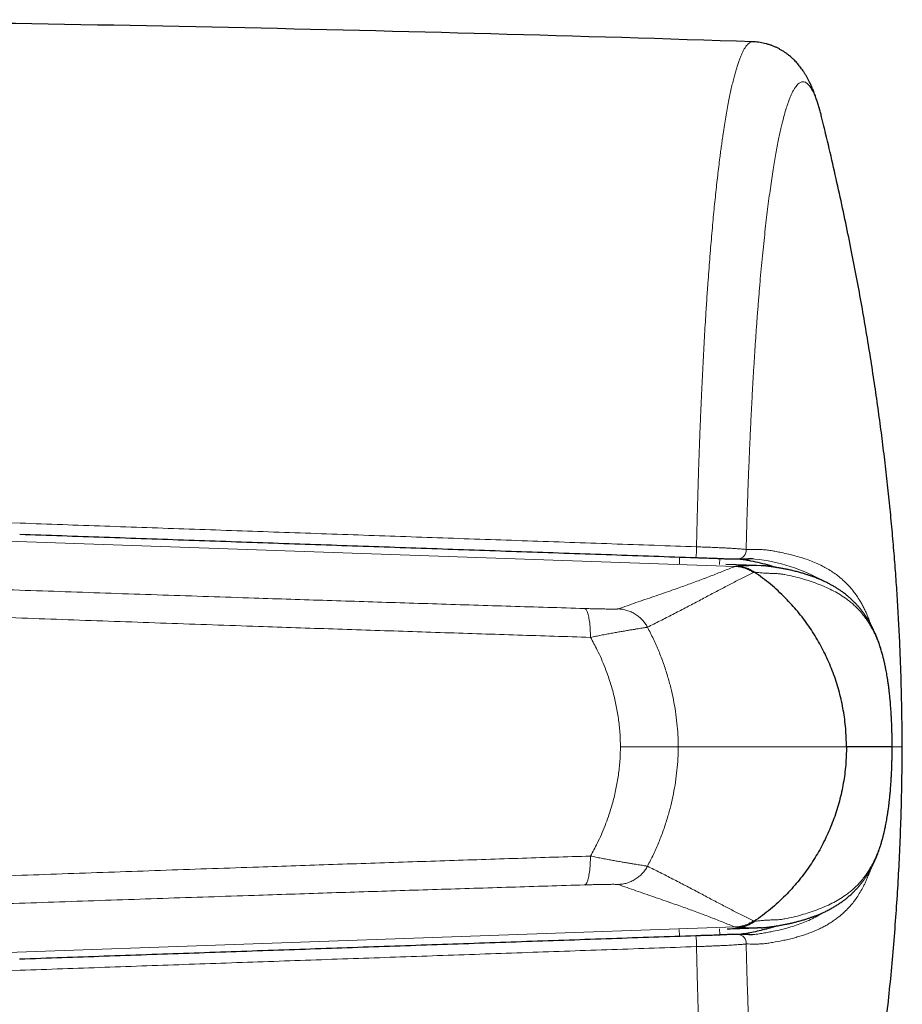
# Model space of a CAD drawing. Header units: millimetres. Extents: x 8 to 882, y 12 to 770.
# Tile 50 of 61: x 498 to 518, y 579 to 602. Entities that reach past the tile are written whole.
import ezdxf

# ---------------------------------------------------------------- set-up
doc = ezdxf.new("R2010")
doc.units = ezdxf.units.MM

msp = doc.modelspace()

# ---------------------------------------------------------------- linework, layer by layer
at = {"color": 7, "linetype": 'Continuous', "lineweight": 30}
for p, q in [((516.18, 599.171), (516.15, 599.293)), ((514.644, 588.989), (513.938, 589.013)), ((514.756, 588.987), (514.644, 588.989)), ((517.767, 584.818), (516.723, 584.818)), ((517.767, 584.818), (517.766, 584.818)), ((514.756, 580.648), (514.664, 580.647))]:
    msp.add_line(p, q, dxfattribs=at)
at = {"color": 252, "linetype": 'Continuous', "lineweight": 0}
for p, q in [((514.148, 588.97), (490.418, 589.799)), ((512.866, 589.032), (512.869, 589.183)), ((513.797, 589.151), (513.794, 589.012)), ((511.508, 584.818), (512.839, 584.818)), ((516.715, 584.818), (512.839, 584.818)), ((516.723, 584.818), (516.715, 584.818)), ((514.148, 580.665), (490.418, 579.837)), ((512.868, 580.453), (512.865, 580.604)), ((513.793, 580.624), (513.797, 580.485))]:
    msp.add_line(p, q, dxfattribs=at)
at = {"color": 252, "linetype": 'Continuous', "lineweight": 0, "flags": 128}
msp.add_lwpolyline([(514.549, 580.491), (514.554, 580.491), (514.604, 580.495), (514.604, 580.495), (514.604, 580.495)], dxfattribs=at)
at = {"color": 7, "linetype": 'Continuous', "lineweight": 30}
msp.add_arc((481.366, -399.27), 1000.876, 88.099513, 89.482671, dxfattribs=at)
at = {"color": 252, "linetype": 'Continuous', "lineweight": 0}
for centre, radius, start, end in [((510.463, 589.44), 2.798, 354.3889, 359.6482), ((514.21, 589.341), 0.195, 272.2068, 6.1588), ((514.204, 585.169), 3.992, 60.2522, 84.2515), ((510.463, 580.195), 2.798, 0.3518, 5.6111), ((514.21, 580.295), 0.195, 353.8414, 87.7852)]:
    msp.add_arc(centre, radius, start, end, dxfattribs=at)
for points, knots in [([(513.261, 589.423), (513.264, 589.543), (513.269, 589.784), (513.278, 590.141), (513.288, 590.496), (513.298, 590.848), (513.309, 591.195), (513.321, 591.538), (513.333, 591.878), (513.346, 592.215), (513.36, 592.548), (513.374, 592.872), (513.388, 593.187), (513.403, 593.493), (513.419, 593.796), (513.435, 594.094), (513.452, 594.388), (513.468, 594.651), (513.482, 594.885), (513.496, 595.09), (513.509, 595.292), (513.525, 595.52), (513.544, 595.772), (513.565, 596.045), (513.586, 596.313), (513.609, 596.575), (513.631, 596.832), (513.654, 597.078), (513.677, 597.314), (513.701, 597.54), (513.725, 597.76), (513.749, 597.975), (513.774, 598.183), (513.797, 598.366), (513.817, 598.526), (513.836, 598.665), (513.855, 598.801), (513.878, 598.958), (513.905, 599.134), (513.937, 599.325), (513.968, 599.507), (514, 599.676), (514.031, 599.833), (514.062, 599.978), (514.094, 600.115), (514.125, 600.24), (514.156, 600.355), (514.186, 600.46), (514.217, 600.556), (514.248, 600.644), (514.279, 600.723), (514.311, 600.796), (514.345, 600.863), (514.38, 600.922), (514.415, 600.97), (514.449, 601.007), (514.483, 601.034), (514.516, 601.05), (514.541, 601.056), (514.555, 601.055), (514.559, 601.054)], [0, 0, 0, 0, 0.018007, 0.036023, 0.054069, 0.072125, 0.090046, 0.10797, 0.125891, 0.143899, 0.16191, 0.179918, 0.197115, 0.214314, 0.231511, 0.248785, 0.266061, 0.283334, 0.29592, 0.308505, 0.321104, 0.333702, 0.35162, 0.369539, 0.387456, 0.40546, 0.423466, 0.44147, 0.458662, 0.475855, 0.493047, 0.510315, 0.527585, 0.544852, 0.557433, 0.570013, 0.582607, 0.595201, 0.615071, 0.634942, 0.654865, 0.674788, 0.693598, 0.712408, 0.731262, 0.750116, 0.76805, 0.785984, 0.803956, 0.821928, 0.839681, 0.857443, 0.877398, 0.897353, 0.917361, 0.937368, 0.956259, 0.97515, 0.994086, 1, 1, 1, 1]), ([(516.15, 599.293), (516.15, 599.294), (516.14, 599.336), (516.12, 599.411), (516.09, 599.518), (516.059, 599.618), (516.027, 599.712), (515.994, 599.799), (515.961, 599.875), (515.928, 599.94), (515.897, 599.995), (515.866, 600.039), (515.835, 600.076), (515.802, 600.104), (515.769, 600.124), (515.736, 600.135), (515.703, 600.136), (515.671, 600.129), (515.638, 600.113), (515.605, 600.087), (515.571, 600.052), (515.535, 600.006), (515.5, 599.95), (515.467, 599.886), (515.434, 599.816), (515.403, 599.74), (515.368, 599.645), (515.328, 599.526), (515.285, 599.38), (515.247, 599.233), (515.212, 599.09), (515.182, 598.956), (515.151, 598.81), (515.12, 598.652), (515.089, 598.482), (515.058, 598.303), (515.026, 598.11), (514.994, 597.903), (514.962, 597.68), (514.93, 597.446), (514.899, 597.201), (514.868, 596.946), (514.838, 596.681), (514.809, 596.408), (514.78, 596.122), (514.751, 595.825), (514.724, 595.517), (514.697, 595.199), (514.671, 594.878), (514.647, 594.553), (514.624, 594.226), (514.601, 593.889), (514.58, 593.545), (514.559, 593.191), (514.539, 592.831), (514.52, 592.465), (514.502, 592.089), (514.484, 591.704), (514.468, 591.31), (514.452, 590.91), (514.438, 590.516), (514.425, 590.128), (514.414, 589.747), (514.407, 589.49), (514.403, 589.362)], [0, 0, 0, 0, 0.000358, 0.015092, 0.029829, 0.044563, 0.060429, 0.0763, 0.092171, 0.108036, 0.122489, 0.136945, 0.151398, 0.166628, 0.181864, 0.197099, 0.212329, 0.227065, 0.241803, 0.25654, 0.272418, 0.288301, 0.304185, 0.320063, 0.334436, 0.348811, 0.363185, 0.383378, 0.403576, 0.423769, 0.438412, 0.453057, 0.4677, 0.483463, 0.49923, 0.514997, 0.530759, 0.54789, 0.565024, 0.582154, 0.599535, 0.616926, 0.63432, 0.651711, 0.669091, 0.686959, 0.704833, 0.722708, 0.740575, 0.757713, 0.774853, 0.791991, 0.809381, 0.826781, 0.844185, 0.861585, 0.878975, 0.896858, 0.914747, 0.932637, 0.95052, 0.967012, 0.983508, 1, 1, 1, 1]), ([(490.403, 590.224), (491.616, 590.182), (494.044, 590.096), (497.121, 589.988), (499.632, 589.899), (501.579, 589.831), (503.526, 589.763), (505.473, 589.695), (507.42, 589.627), (509.367, 589.559), (511.314, 589.491), (512.612, 589.446), (513.261, 589.423)], [0, 0, 0, 0, 0.159284, 0.318569, 0.403744, 0.488919, 0.574095, 0.659272, 0.744453, 0.829634, 0.914817, 1, 1, 1, 1]), ([(513.261, 589.423), (513.306, 589.421), (513.396, 589.418), (513.53, 589.413), (513.659, 589.408), (513.783, 589.402), (513.899, 589.397), (514.009, 589.391), (514.109, 589.385), (514.2, 589.379), (514.271, 589.374), (514.326, 589.37), (514.369, 589.366), (514.392, 589.363), (514.403, 589.362)], [0, 0, 0, 0, 0.089288, 0.178859, 0.268151, 0.357131, 0.446385, 0.535376, 0.625645, 0.716184, 0.806468, 0.870947, 0.935518, 1, 1, 1, 1]), ([(514.403, 589.362), (514.461, 589.362), (514.576, 589.364), (514.729, 589.363), (514.864, 589.352), (514.981, 589.335), (515.097, 589.313), (515.232, 589.286), (515.385, 589.254), (515.553, 589.211), (515.714, 589.162), (515.869, 589.109), (516.017, 589.049), (516.154, 588.984), (516.28, 588.915), (516.397, 588.843), (516.509, 588.763), (516.616, 588.675), (516.705, 588.591), (516.786, 588.506), (516.857, 588.422), (516.933, 588.322), (516.998, 588.224), (517.054, 588.13), (517.102, 588.043), (517.145, 587.957), (517.183, 587.871), (517.22, 587.783), (517.251, 587.703), (517.27, 587.649), (517.275, 587.632)], [0, 0, 0, 0, 0.046073, 0.092145, 0.125224, 0.158307, 0.191395, 0.22448, 0.275813, 0.327148, 0.378481, 0.427902, 0.477326, 0.526746, 0.569623, 0.612502, 0.655377, 0.696871, 0.738365, 0.763577, 0.797569, 0.830808, 0.864046, 0.88694, 0.909835, 0.932726, 0.950855, 0.968983, 0.990429, 1, 1, 1, 1]), ([(514.604, 589.141), (514.604, 589.141), (514.587, 589.143), (514.568, 589.144), (514.55, 589.145), (514.548, 589.145)], [0, 0, 0, 0, 0.000346, 0.886381, 1, 1, 1, 1]), ([(514.148, 588.97), (514.056, 588.934), (513.874, 588.862), (513.595, 588.751), (513.306, 588.641), (513.006, 588.532), (512.664, 588.411), (512.281, 588.279), (511.867, 588.136), (511.593, 588.04), (511.456, 587.992)], [0, 0, 0, 0, 0.112003, 0.224002, 0.335997, 0.447993, 0.559991, 0.706659, 0.853329, 1, 1, 1, 1]), ([(512.132, 587.571), (512.229, 587.619), (512.425, 587.717), (512.715, 587.865), (513.003, 588.014), (513.286, 588.164), (513.559, 588.309), (513.822, 588.448), (514.077, 588.58), (514.325, 588.708), (514.49, 588.789), (514.573, 588.829)], [0, 0, 0, 0, 0.111991, 0.223983, 0.335977, 0.447978, 0.559986, 0.669996, 0.780004, 0.890006, 1, 1, 1, 1]), ([(514.186, 588.98), (514.178, 588.978), (514.163, 588.975), (514.153, 588.972), (514.148, 588.97)], [0, 0, 0, 0, 0.500128, 1, 1, 1, 1]), ([(514.148, 588.97), (514.173, 588.969), (514.223, 588.966), (514.298, 588.952), (514.371, 588.931), (514.442, 588.904), (514.51, 588.87), (514.552, 588.843), (514.573, 588.829)], [0, 0, 0, 0, 0.165418, 0.33233, 0.5, 0.66767, 0.834582, 1, 1, 1, 1]), ([(514.644, 588.989), (514.633, 588.989), (514.572, 588.99), (514.462, 588.988), (514.317, 588.984), (514.23, 588.981), (514.186, 588.98)], [0, 0, 0, 0, 0.070474, 0.379944, 0.68963, 1, 1, 1, 1]), ([(514.573, 588.829), (514.576, 588.831), (514.582, 588.836), (514.584, 588.843), (514.585, 588.846)], [0, 0, 0, 0, 0.499889, 1, 1, 1, 1]), ([(514.592, 588.841), (514.628, 588.836), (514.699, 588.827), (514.802, 588.818), (514.902, 588.813), (515, 588.809), (515.097, 588.805), (515.192, 588.801), (515.329, 588.776), (515.489, 588.745), (515.678, 588.692), (515.862, 588.637), (516.041, 588.574), (516.216, 588.504), (516.382, 588.426), (516.541, 588.339), (516.674, 588.252), (516.784, 588.17), (516.873, 588.095), (516.96, 588.013), (517.043, 587.923), (517.117, 587.832), (517.183, 587.74), (517.242, 587.65), (517.299, 587.551), (517.354, 587.445), (517.403, 587.336), (517.447, 587.226), (517.486, 587.116), (517.523, 586.997), (517.557, 586.878), (517.586, 586.759), (517.612, 586.644), (517.636, 586.52), (517.658, 586.392), (517.678, 586.261), (517.696, 586.127), (517.712, 585.985), (517.726, 585.836), (517.737, 585.688), (517.747, 585.545), (517.754, 585.407), (517.759, 585.266), (517.764, 585.121), (517.767, 584.971), (517.767, 584.87), (517.767, 584.818)], [0, 0, 0, 0, 0.022757, 0.04546, 0.068235, 0.091048, 0.113876, 0.136524, 0.158901, 0.200908, 0.242892, 0.284853, 0.329778, 0.374676, 0.419558, 0.464404, 0.509167, 0.537611, 0.566042, 0.594435, 0.62276, 0.650996, 0.673109, 0.695155, 0.717129, 0.73903, 0.760865, 0.778206, 0.795541, 0.81285, 0.830066, 0.84349, 0.856803, 0.870053, 0.883233, 0.89508, 0.906737, 0.91835, 0.929995, 0.941562, 0.951121, 0.960656, 0.970252, 0.97999, 0.989782, 1, 1, 1, 1]), ([(510.683, 588.001), (510.4, 588.01), (509.835, 588.027), (508.986, 588.053), (508.136, 588.08), (507.286, 588.106), (506.44, 588.133), (505.597, 588.16), (504.757, 588.187), (503.917, 588.214), (503.005, 588.244), (502.022, 588.277), (500.969, 588.312), (499.914, 588.347), (498.857, 588.383), (497.8, 588.42), (496.741, 588.456), (496.034, 588.481), (495.68, 588.493)], [0, 0, 0, 0, 0.057372, 0.114598, 0.17171, 0.22874, 0.285725, 0.34169, 0.397668, 0.453667, 0.509694, 0.579598, 0.649549, 0.71954, 0.789565, 0.859628, 0.929752, 1, 1, 1, 1]), ([(510.683, 588.001), (510.689, 588), (510.701, 587.996), (510.718, 587.979), (510.735, 587.951), (510.751, 587.913), (510.766, 587.865), (510.779, 587.807), (510.791, 587.74), (510.801, 587.667), (510.809, 587.588), (510.814, 587.505), (510.818, 587.421), (510.819, 587.364), (510.819, 587.336)], [0, 0, 0, 0, 0.078347, 0.159284, 0.242418, 0.327281, 0.413336, 0.5, 0.586664, 0.672719, 0.757582, 0.840716, 0.921653, 1, 1, 1, 1]), ([(511.456, 587.992), (511.453, 587.991), (511.447, 587.99), (511.423, 587.989), (511.388, 587.988), (511.342, 587.988), (511.286, 587.988), (511.221, 587.989), (511.147, 587.99), (511.065, 587.991), (510.977, 587.993), (510.883, 587.996), (510.785, 587.998), (510.717, 588), (510.683, 588.001)], [0, 0, 0, 0, 0.080836, 0.161276, 0.242242, 0.323763, 0.405514, 0.487771, 0.570788, 0.654788, 0.739816, 0.825801, 0.912595, 1, 1, 1, 1]), ([(511.456, 587.992), (511.49, 587.99), (511.558, 587.985), (511.659, 587.961), (511.757, 587.924), (511.851, 587.874), (511.938, 587.811), (512.014, 587.739), (512.08, 587.659), (512.115, 587.6), (512.132, 587.571)], [0, 0, 0, 0, 0.121274, 0.245686, 0.372283, 0.5, 0.627717, 0.754314, 0.878726, 1, 1, 1, 1]), ([(495.719, 587.854), (496.075, 587.841), (496.788, 587.815), (497.856, 587.776), (498.922, 587.738), (499.987, 587.7), (501.051, 587.662), (502.113, 587.625), (503.107, 587.591), (504.034, 587.559), (504.894, 587.53), (505.753, 587.501), (506.611, 587.473), (507.462, 587.444), (508.307, 587.417), (509.146, 587.39), (509.983, 587.363), (510.54, 587.345), (510.819, 587.336)], [0, 0, 0, 0, 0.070365, 0.140644, 0.210842, 0.280975, 0.351057, 0.421106, 0.491138, 0.548032, 0.604933, 0.661847, 0.718786, 0.775759, 0.831757, 0.887797, 0.943879, 1, 1, 1, 1]), ([(510.819, 587.336), (510.861, 587.345), (510.945, 587.362), (511.069, 587.386), (511.19, 587.409), (511.307, 587.431), (511.419, 587.451), (511.526, 587.47), (511.626, 587.487), (511.72, 587.503), (511.805, 587.517), (511.883, 587.53), (511.951, 587.541), (512.009, 587.55), (512.057, 587.558), (512.094, 587.564), (512.12, 587.568), (512.128, 587.57), (512.132, 587.571)], [0, 0, 0, 0, 0.061346, 0.123048, 0.185018, 0.247171, 0.309432, 0.371749, 0.434095, 0.496481, 0.558973, 0.621628, 0.684494, 0.747643, 0.810751, 0.873635, 0.93661, 1, 1, 1, 1]), ([(512.839, 584.818), (512.839, 584.818), (512.839, 584.909), (512.834, 585.09), (512.813, 585.362), (512.779, 585.634), (512.731, 585.906), (512.67, 586.177), (512.594, 586.454), (512.503, 586.736), (512.393, 587.02), (512.271, 587.3), (512.178, 587.48), (512.132, 587.571)], [0, 0, 0, 0, 0.000021, 0.094813, 0.189669, 0.284469, 0.381352, 0.478292, 0.575181, 0.681319, 0.787591, 0.893862, 1, 1, 1, 1]), ([(510.819, 587.336), (510.846, 587.288), (510.901, 587.192), (510.985, 587.027), (511.071, 586.842), (511.157, 586.636), (511.227, 586.443), (511.285, 586.265), (511.331, 586.105), (511.372, 585.946), (511.407, 585.789), (511.437, 585.63), (511.462, 585.47), (511.483, 585.309), (511.497, 585.146), (511.507, 584.982), (511.508, 584.873), (511.508, 584.818)], [0, 0, 0, 0, 0.062795, 0.1255905, 0.210213, 0.2948764, 0.3795021, 0.4436534, 0.5078046, 0.5686475, 0.6296374, 0.690627, 0.7521329, 0.8136383, 0.8756941, 0.9377491, 1, 1, 1, 1]), ([(510.819, 582.299), (510.846, 582.347), (510.901, 582.444), (510.985, 582.608), (511.071, 582.793), (511.157, 583), (511.227, 583.193), (511.285, 583.371), (511.331, 583.531), (511.372, 583.689), (511.407, 583.846), (511.437, 584.005), (511.462, 584.165), (511.483, 584.327), (511.497, 584.49), (511.507, 584.653), (511.508, 584.763), (511.508, 584.818)], [0, 0, 0, 0, 0.062795, 0.12559, 0.210213, 0.294876, 0.379502, 0.443653, 0.507805, 0.568648, 0.629637, 0.690627, 0.752133, 0.813638, 0.875694, 0.937749, 1, 1, 1, 1]), ([(512.839, 584.818), (512.839, 584.818), (512.839, 584.727), (512.834, 584.545), (512.813, 584.274), (512.779, 584.002), (512.731, 583.73), (512.67, 583.458), (512.594, 583.181), (512.503, 582.9), (512.393, 582.615), (512.271, 582.336), (512.178, 582.155), (512.132, 582.065)], [0, 0, 0, 0, 0.000021, 0.094813, 0.189669, 0.284469, 0.381352, 0.478292, 0.575181, 0.681319, 0.787591, 0.893862, 1, 1, 1, 1]), ([(514.592, 580.795), (514.628, 580.799), (514.699, 580.808), (514.802, 580.817), (514.902, 580.823), (515, 580.827), (515.097, 580.83), (515.192, 580.834), (515.329, 580.86), (515.489, 580.891), (515.678, 580.943), (515.862, 580.999), (516.041, 581.061), (516.216, 581.132), (516.382, 581.209), (516.541, 581.297), (516.674, 581.383), (516.784, 581.466), (516.873, 581.541), (516.96, 581.622), (517.043, 581.712), (517.117, 581.803), (517.183, 581.895), (517.242, 581.986), (517.299, 582.084), (517.354, 582.191), (517.403, 582.3), (517.447, 582.41), (517.486, 582.519), (517.523, 582.638), (517.557, 582.758), (517.586, 582.876), (517.612, 582.992), (517.636, 583.116), (517.658, 583.244), (517.678, 583.375), (517.696, 583.509), (517.712, 583.651), (517.726, 583.8), (517.737, 583.947), (517.747, 584.09), (517.754, 584.228), (517.759, 584.37), (517.764, 584.515), (517.767, 584.665), (517.767, 584.766), (517.767, 584.818)], [0, 0, 0, 0, 0.022757, 0.04546, 0.068235, 0.091048, 0.113876, 0.136524, 0.158901, 0.200908, 0.242892, 0.284853, 0.329778, 0.374676, 0.419558, 0.464404, 0.509167, 0.537611, 0.566042, 0.594435, 0.62276, 0.650996, 0.673109, 0.695155, 0.717129, 0.73903, 0.760865, 0.778206, 0.795541, 0.81285, 0.830066, 0.84349, 0.856803, 0.870053, 0.883233, 0.89508, 0.906737, 0.91835, 0.929995, 0.941562, 0.951121, 0.960656, 0.970252, 0.97999, 0.989782, 1, 1, 1, 1]), ([(517.768, 584.818), (517.785, 584.818), (517.872, 584.818), (517.949, 584.818), (518.005, 584.818), (517.993, 584.818), (517.992, 584.818)], [0, 0, 0, 0, 0.10395, 0.516121, 0.928965, 1, 1, 1, 1]), ([(495.719, 581.782), (496.075, 581.795), (496.788, 581.821), (497.856, 581.86), (498.922, 581.898), (499.987, 581.936), (501.051, 581.973), (502.113, 582.01), (503.107, 582.044), (504.034, 582.076), (504.894, 582.105), (505.753, 582.134), (506.611, 582.163), (507.462, 582.191), (508.307, 582.219), (509.146, 582.246), (509.983, 582.273), (510.54, 582.29), (510.819, 582.299)], [0, 0, 0, 0, 0.0703648, 0.1406441, 0.2108425, 0.2809749, 0.3510573, 0.4211062, 0.4911379, 0.5480325, 0.6049329, 0.6618475, 0.7187859, 0.7757594, 0.831757, 0.8877973, 0.9438794, 1, 1, 1, 1]), ([(510.683, 581.634), (510.689, 581.636), (510.701, 581.639), (510.718, 581.657), (510.735, 581.684), (510.751, 581.722), (510.766, 581.771), (510.779, 581.829), (510.791, 581.895), (510.801, 581.969), (510.809, 582.048), (510.814, 582.13), (510.818, 582.214), (510.819, 582.271), (510.819, 582.299)], [0, 0, 0, 0, 0.078347, 0.159284, 0.242418, 0.327281, 0.413336, 0.5, 0.586664, 0.672719, 0.757582, 0.840716, 0.921653, 1, 1, 1, 1]), ([(510.819, 582.299), (510.861, 582.291), (510.945, 582.273), (511.069, 582.249), (511.19, 582.226), (511.307, 582.205), (511.419, 582.184), (511.526, 582.165), (511.626, 582.148), (511.72, 582.132), (511.805, 582.118), (511.883, 582.105), (511.951, 582.094), (512.009, 582.085), (512.057, 582.077), (512.094, 582.071), (512.12, 582.067), (512.128, 582.066), (512.132, 582.065)], [0, 0, 0, 0, 0.061346, 0.123048, 0.185018, 0.247171, 0.309432, 0.371749, 0.434095, 0.496481, 0.558973, 0.621628, 0.684494, 0.747643, 0.810751, 0.873635, 0.93661, 1, 1, 1, 1]), ([(511.456, 581.643), (511.49, 581.646), (511.558, 581.651), (511.659, 581.675), (511.757, 581.712), (511.851, 581.762), (511.938, 581.824), (512.014, 581.897), (512.08, 581.977), (512.115, 582.036), (512.132, 582.065)], [0, 0, 0, 0, 0.121274, 0.245686, 0.372283, 0.5, 0.627717, 0.754314, 0.878726, 1, 1, 1, 1]), ([(512.132, 582.065), (512.229, 582.016), (512.425, 581.918), (512.715, 581.77), (513.003, 581.621), (513.286, 581.472), (513.559, 581.326), (513.822, 581.188), (514.077, 581.056), (514.325, 580.927), (514.49, 580.847), (514.573, 580.806)], [0, 0, 0, 0, 0.1119912, 0.2239828, 0.3359774, 0.4479783, 0.5599865, 0.6699961, 0.7800044, 0.8900056, 1, 1, 1, 1]), ([(517.275, 582.004), (517.27, 581.987), (517.251, 581.932), (517.221, 581.855), (517.186, 581.77), (517.152, 581.695), (517.118, 581.625), (517.071, 581.535), (517.011, 581.431), (516.936, 581.318), (516.859, 581.215), (516.786, 581.13), (516.707, 581.046), (516.62, 580.964), (516.524, 580.885), (516.433, 580.819), (516.348, 580.762), (516.261, 580.71), (516.167, 580.659), (516.066, 580.61), (515.957, 580.562), (515.846, 580.519), (515.731, 580.479), (515.613, 580.443), (515.492, 580.409), (515.368, 580.378), (515.211, 580.344), (515.055, 580.316), (514.902, 580.291), (514.793, 580.276), (514.691, 580.272), (514.565, 580.272), (514.468, 580.273), (514.403, 580.274)], [0, 0, 0, 0, 0.009432, 0.03103, 0.047996, 0.06497, 0.082084, 0.099198, 0.133471, 0.167826, 0.202207, 0.236433, 0.260989, 0.301539, 0.342108, 0.373763, 0.405418, 0.437094, 0.468771, 0.505641, 0.54251, 0.579399, 0.616288, 0.653886, 0.691485, 0.729096, 0.766707, 0.831632, 0.864104, 0.896573, 0.922425, 0.948279, 1, 1, 1, 1]), ([(510.683, 581.634), (510.4, 581.626), (509.835, 581.608), (508.986, 581.582), (508.136, 581.556), (507.286, 581.529), (506.44, 581.503), (505.597, 581.476), (504.757, 581.449), (503.917, 581.421), (503.005, 581.391), (502.022, 581.359), (500.969, 581.324), (499.914, 581.288), (498.857, 581.252), (497.8, 581.216), (496.741, 581.179), (496.034, 581.155), (495.68, 581.142)], [0, 0, 0, 0, 0.057372, 0.114598, 0.17171, 0.22874, 0.285725, 0.34169, 0.397668, 0.453667, 0.509694, 0.579598, 0.649549, 0.71954, 0.789565, 0.859628, 0.929752, 1, 1, 1, 1]), ([(511.456, 581.643), (511.453, 581.644), (511.447, 581.645), (511.423, 581.646), (511.388, 581.647), (511.342, 581.648), (511.286, 581.647), (511.221, 581.647), (511.147, 581.646), (511.065, 581.644), (510.977, 581.642), (510.883, 581.64), (510.785, 581.637), (510.717, 581.635), (510.683, 581.634)], [0, 0, 0, 0, 0.080836, 0.161276, 0.242242, 0.323763, 0.405514, 0.487771, 0.570788, 0.654788, 0.739816, 0.825801, 0.912595, 1, 1, 1, 1]), ([(514.148, 580.665), (514.056, 580.701), (513.874, 580.773), (513.595, 580.885), (513.306, 580.994), (513.006, 581.104), (512.664, 581.224), (512.281, 581.356), (511.867, 581.5), (511.593, 581.595), (511.456, 581.643)], [0, 0, 0, 0, 0.112003, 0.224002, 0.335997, 0.447993, 0.559991, 0.706659, 0.853329, 1, 1, 1, 1]), ([(514.604, 580.495), (514.604, 580.495), (514.649, 580.5), (514.736, 580.512), (514.861, 580.532), (515.005, 580.559), (515.168, 580.594), (515.346, 580.639), (515.518, 580.69), (515.685, 580.748), (515.846, 580.815), (516.002, 580.892), (516.113, 580.952), (516.17, 580.992), (516.179, 580.998)], [0, 0, 0, 0, 0.0000105, 0.0724946, 0.1449873, 0.2174804, 0.3263103, 0.4351398, 0.5441424, 0.6531669, 0.7616604, 0.8701862, 0.9807892, 1, 1, 1, 1]), ([(514.148, 580.665), (514.173, 580.667), (514.223, 580.67), (514.298, 580.684), (514.371, 580.704), (514.442, 580.732), (514.51, 580.765), (514.552, 580.793), (514.573, 580.806)], [0, 0, 0, 0, 0.165418, 0.33233, 0.5, 0.66767, 0.834582, 1, 1, 1, 1]), ([(514.186, 580.656), (514.178, 580.657), (514.163, 580.66), (514.153, 580.664), (514.148, 580.665)], [0, 0, 0, 0, 0.500128, 1, 1, 1, 1]), ([(514.664, 580.647), (514.646, 580.647), (514.579, 580.646), (514.462, 580.648), (514.317, 580.651), (514.23, 580.654), (514.186, 580.656)], [0, 0, 0, 0, 0.108584, 0.405366, 0.702355, 1, 1, 1, 1]), ([(514.573, 580.806), (514.576, 580.804), (514.582, 580.8), (514.584, 580.793), (514.585, 580.789)], [0, 0, 0, 0, 0.499889, 1, 1, 1, 1]), ([(513.261, 580.213), (512.612, 580.19), (511.315, 580.145), (509.368, 580.077), (507.421, 580.009), (505.474, 579.941), (503.527, 579.873), (501.58, 579.805), (499.632, 579.736), (497.121, 579.648), (494.044, 579.54), (491.616, 579.454), (490.403, 579.411)], [0, 0, 0, 0, 0.085176, 0.170351, 0.255528, 0.340706, 0.425884, 0.511066, 0.596248, 0.681431, 0.840714, 1, 1, 1, 1]), ([(514.403, 580.274), (514.395, 580.273), (514.378, 580.271), (514.348, 580.268), (514.315, 580.265), (514.273, 580.261), (514.221, 580.258), (514.157, 580.253), (514.085, 580.249), (514.009, 580.244), (513.928, 580.24), (513.843, 580.236), (513.753, 580.232), (513.66, 580.228), (513.563, 580.224), (513.465, 580.22), (513.364, 580.216), (513.296, 580.214), (513.261, 580.213)], [0, 0, 0, 0, 0.048115, 0.096414, 0.144865, 0.193508, 0.260194, 0.327294, 0.395717, 0.464604, 0.530522, 0.59687, 0.66389, 0.731836, 0.797703, 0.864496, 0.931762, 1, 1, 1, 1]), ([(513.261, 580.213), (513.264, 580.092), (513.269, 579.852), (513.278, 579.494), (513.288, 579.139), (513.298, 578.789), (513.309, 578.445), (513.321, 578.106), (513.333, 577.77), (513.345, 577.437), (513.359, 577.108), (513.373, 576.786), (513.387, 576.471), (513.402, 576.163), (513.418, 575.859), (513.434, 575.559), (513.451, 575.263), (513.467, 574.998), (513.482, 574.761), (513.495, 574.552), (513.509, 574.347), (513.525, 574.118), (513.543, 573.867), (513.564, 573.597), (513.585, 573.332), (513.607, 573.073), (513.63, 572.819), (513.653, 572.575), (513.676, 572.338), (513.699, 572.111), (513.723, 571.889), (513.747, 571.673), (513.772, 571.464), (513.795, 571.279), (513.817, 571.116), (513.836, 570.975), (513.855, 570.837), (513.878, 570.679), (513.905, 570.505), (513.936, 570.316), (513.967, 570.136), (513.998, 569.968), (514.029, 569.811), (514.06, 569.665), (514.092, 569.528), (514.123, 569.401), (514.154, 569.285), (514.185, 569.179), (514.216, 569.082), (514.248, 568.993), (514.279, 568.913), (514.311, 568.84), (514.344, 568.773), (514.379, 568.715), (514.413, 568.667), (514.447, 568.63), (514.481, 568.603), (514.514, 568.586), (514.54, 568.579), (514.555, 568.581), (514.559, 568.581)], [0, 0, 0, 0, 0.018007, 0.036023, 0.054069, 0.072125, 0.089824, 0.107526, 0.125226, 0.143009, 0.160795, 0.178578, 0.195858, 0.21314, 0.23042, 0.247778, 0.265138, 0.282495, 0.29529, 0.308085, 0.320894, 0.333702, 0.351398, 0.369096, 0.386791, 0.40457, 0.422351, 0.44013, 0.457404, 0.474681, 0.491956, 0.509308, 0.526662, 0.544014, 0.556803, 0.569593, 0.582397, 0.595201, 0.614783, 0.634364, 0.653996, 0.673627, 0.692487, 0.711347, 0.730251, 0.749155, 0.767266, 0.785376, 0.803526, 0.821676, 0.839555, 0.857443, 0.877108, 0.896773, 0.916489, 0.936204, 0.955145, 0.974086, 0.993071, 1, 1, 1, 1]), ([(516.158, 570.374), (516.152, 570.35), (516.135, 570.278), (516.105, 570.169), (516.068, 570.046), (516.031, 569.935), (515.996, 569.84), (515.961, 569.76), (515.926, 569.689), (515.888, 569.627), (515.849, 569.575), (515.809, 569.536), (515.77, 569.511), (515.731, 569.499), (515.693, 569.5), (515.654, 569.513), (515.615, 569.539), (515.575, 569.578), (515.537, 569.627), (515.501, 569.686), (515.464, 569.755), (515.426, 569.839), (515.386, 569.94), (515.346, 570.054), (515.308, 570.179), (515.27, 570.313), (515.233, 570.456), (515.197, 570.612), (515.16, 570.78), (515.124, 570.961), (515.09, 571.145), (515.058, 571.332), (515.025, 571.532), (514.991, 571.756), (514.955, 572.004), (514.92, 572.264), (514.886, 572.536), (514.853, 572.823), (514.819, 573.126), (514.786, 573.445), (514.755, 573.776), (514.725, 574.106), (514.697, 574.436), (514.67, 574.768), (514.644, 575.116), (514.619, 575.48), (514.594, 575.852), (514.571, 576.233), (514.548, 576.627), (514.527, 577.035), (514.506, 577.458), (514.486, 577.887), (514.468, 578.31), (514.452, 578.725), (514.438, 579.119), (514.425, 579.508), (514.414, 579.889), (514.407, 580.145), (514.403, 580.274)], [0, 0, 0, 0, 0.008658, 0.026125, 0.043993, 0.061865, 0.079734, 0.095563, 0.111392, 0.129766, 0.148148, 0.16653, 0.184904, 0.202368, 0.219836, 0.2373, 0.255178, 0.273059, 0.290937, 0.306779, 0.322621, 0.340892, 0.359172, 0.377451, 0.395723, 0.413083, 0.430447, 0.447807, 0.465561, 0.48332, 0.501074, 0.516799, 0.532524, 0.551397, 0.570282, 0.589171, 0.608056, 0.626928, 0.646663, 0.666407, 0.686151, 0.705886, 0.723719, 0.741551, 0.760432, 0.779325, 0.798223, 0.817117, 0.835997, 0.855745, 0.875503, 0.895261, 0.915009, 0.932857, 0.950706, 0.967136, 0.983569, 1, 1, 1, 1])]:
    msp.add_open_spline(points, degree=3, knots=knots, dxfattribs=at)
at = {"color": 7, "linetype": 'Continuous', "lineweight": 30}
for points, knots in [([(516.149, 599.297), (516.149, 599.298), (516.14, 599.334), (516.122, 599.404), (516.093, 599.509), (516.063, 599.613), (516.029, 599.72), (515.993, 599.825), (515.955, 599.923), (515.919, 600.009), (515.885, 600.086), (515.851, 600.156), (515.818, 600.219), (515.784, 600.278), (515.751, 600.333), (515.717, 600.385), (515.683, 600.434), (515.647, 600.481), (515.611, 600.526), (515.574, 600.569), (515.535, 600.611), (515.493, 600.653), (515.449, 600.694), (515.402, 600.734), (515.352, 600.773), (515.298, 600.812), (515.242, 600.848), (515.184, 600.882), (515.124, 600.914), (515.061, 600.943), (514.997, 600.969), (514.931, 600.992), (514.863, 601.011), (514.794, 601.028), (514.725, 601.04), (514.654, 601.049), (514.599, 601.054), (514.567, 601.055), (514.558, 601.055)], [0, 0, 0, 0, 0.001105, 0.051784, 0.103862, 0.157684, 0.213948, 0.273855, 0.327618, 0.375439, 0.417778, 0.455175, 0.489509, 0.520716, 0.549444, 0.57613, 0.601116, 0.624678, 0.647039, 0.668385, 0.68887, 0.708628, 0.729841, 0.748831, 0.769251, 0.789232, 0.808826, 0.828104, 0.847121, 0.865923, 0.884547, 0.90302, 0.921364, 0.939596, 0.957732, 0.975784, 0.993764, 1, 1, 1, 1]), ([(517.996, 584.818), (517.997, 584.907), (517.997, 585.159), (517.992, 585.58), (517.982, 586.084), (517.967, 586.6), (517.947, 587.129), (517.921, 587.671), (517.89, 588.21), (517.854, 588.744), (517.813, 589.274), (517.766, 589.815), (517.713, 590.366), (517.654, 590.928), (517.589, 591.492), (517.518, 592.057), (517.442, 592.623), (517.359, 593.199), (517.269, 593.784), (517.172, 594.38), (517.067, 594.985), (516.954, 595.599), (516.831, 596.234), (516.698, 596.889), (516.553, 597.564), (516.399, 598.25), (516.274, 598.787), (516.198, 599.095), (516.179, 599.171)], [0, 0, 0, 0, 0.0184071, 0.0522828, 0.0870242, 0.1226366, 0.1591258, 0.1964981, 0.2347597, 0.2706199, 0.3072386, 0.3446216, 0.3827748, 0.4217048, 0.4614182, 0.5000636, 0.5394355, 0.5795405, 0.6203854, 0.6619772, 0.7043233, 0.747431, 0.791308, 0.8381079, 0.8857696, 0.9343024, 0.9837155, 1, 1, 1, 1]), ([(513.248, 589.167), (512.599, 589.189), (511.302, 589.234), (509.355, 589.301), (507.409, 589.368), (505.462, 589.436), (503.515, 589.503), (501.569, 589.571), (499.622, 589.638), (498.324, 589.683), (497.675, 589.706)], [0, 0, 0, 0, 0.124995, 0.249991, 0.374988, 0.499986, 0.624985, 0.749988, 0.874994, 1, 1, 1, 1]), ([(513.739, 589.152), (513.738, 589.152), (513.713, 589.153), (513.661, 589.154), (513.583, 589.156), (513.502, 589.158), (513.419, 589.161), (513.334, 589.164), (513.277, 589.166), (513.248, 589.167)], [0, 0, 0, 0, 0.003712, 0.17055, 0.338582, 0.500974, 0.664499, 0.831623, 1, 1, 1, 1]), ([(513.742, 589.152), (513.747, 589.152), (513.769, 589.151), (513.807, 589.151), (513.857, 589.15), (513.905, 589.149), (513.95, 589.148), (513.994, 589.147), (514.034, 589.147), (514.073, 589.146), (514.108, 589.146), (514.141, 589.146), (514.171, 589.146), (514.197, 589.146), (514.211, 589.146), (514.217, 589.146)], [0, 0, 0, 0, 0.019289, 0.100285, 0.181359, 0.262216, 0.343242, 0.425046, 0.507431, 0.590415, 0.674014, 0.758254, 0.843202, 0.928855, 1, 1, 1, 1]), ([(514.217, 589.146), (514.248, 589.146), (514.307, 589.147), (514.386, 589.147), (514.441, 589.147), (514.467, 589.147), (514.472, 589.147)], [0, 0, 0, 0, 0.356773, 0.676503, 0.931156, 1, 1, 1, 1]), ([(514.233, 589.146), (514.248, 589.144), (514.302, 589.138), (514.394, 589.122), (514.546, 589.094), (514.731, 589.055), (514.933, 589.004), (515.056, 588.963), (515.112, 588.945)], [0, 0, 0, 0, 0.046761, 0.171705, 0.296637, 0.546949, 0.797259, 1, 1, 1, 1]), ([(514.548, 589.145), (514.534, 589.145), (514.504, 589.146), (514.474, 589.147), (514.459, 589.147)], [0, 0, 0, 0, 0.477589, 1, 1, 1, 1]), ([(514.186, 588.98), (514.222, 588.977), (514.293, 588.971), (514.397, 588.943), (514.498, 588.902), (514.558, 588.863), (514.589, 588.843)], [0, 0, 0, 0, 0.247799, 0.498727, 0.750304, 1, 1, 1, 1]), ([(516.715, 584.818), (516.711, 584.958), (516.704, 585.24), (516.647, 585.658), (516.558, 586.071), (516.431, 586.474), (516.271, 586.864), (516.078, 587.24), (515.852, 587.597), (515.597, 587.933), (515.303, 588.258), (514.97, 588.567), (514.717, 588.751), (514.59, 588.842)], [0, 0, 0, 0, 0.089092, 0.178184, 0.267274, 0.356365, 0.445458, 0.53455, 0.623643, 0.712736, 0.801827, 0.900912, 1, 1, 1, 1]), ([(517.768, 584.818), (517.768, 584.836), (517.767, 584.901), (517.766, 585.011), (517.763, 585.144), (517.76, 585.272), (517.754, 585.402), (517.748, 585.533), (517.739, 585.665), (517.73, 585.789), (517.72, 585.909), (517.708, 586.023), (517.696, 586.131), (517.684, 586.229), (517.671, 586.317), (517.659, 586.397), (517.647, 586.468), (517.635, 586.536), (517.623, 586.599), (517.612, 586.658), (517.601, 586.706), (517.592, 586.747), (517.585, 586.779), (517.579, 586.803), (517.576, 586.819), (517.573, 586.83), (517.57, 586.84), (517.567, 586.852), (517.563, 586.868), (517.557, 586.892), (517.549, 586.925), (517.537, 586.968), (517.524, 587.015), (517.506, 587.074), (517.484, 587.142), (517.461, 587.21), (517.439, 587.27), (517.419, 587.322), (517.399, 587.372), (517.38, 587.416), (517.363, 587.455), (517.348, 587.488), (517.335, 587.516), (517.323, 587.54), (517.312, 587.563), (517.3, 587.586), (517.285, 587.614), (517.266, 587.649), (517.244, 587.688), (517.221, 587.727), (517.196, 587.768), (517.169, 587.809), (517.142, 587.85), (517.117, 587.885), (517.094, 587.917), (517.071, 587.946), (517.047, 587.977), (517.022, 588.008), (516.997, 588.038), (516.973, 588.065), (516.952, 588.088), (516.931, 588.111), (516.907, 588.136), (516.879, 588.164), (516.849, 588.193), (516.819, 588.221), (516.791, 588.246), (516.756, 588.277), (516.714, 588.311), (516.667, 588.348), (516.625, 588.379), (516.59, 588.404), (516.56, 588.425), (516.528, 588.446), (516.494, 588.468), (516.459, 588.49), (516.423, 588.511), (516.389, 588.531), (516.356, 588.549), (516.321, 588.568), (516.283, 588.587), (516.246, 588.606), (516.209, 588.623), (516.172, 588.641), (516.132, 588.659), (516.089, 588.677), (516.045, 588.695), (516.002, 588.712), (515.965, 588.726), (515.933, 588.738), (515.904, 588.748), (515.873, 588.759), (515.84, 588.77), (515.804, 588.781), (515.766, 588.794), (515.725, 588.806), (515.683, 588.818), (515.638, 588.831), (515.591, 588.844), (515.541, 588.857), (515.49, 588.869), (515.44, 588.881), (515.394, 588.891), (515.353, 588.9), (515.317, 588.908), (515.282, 588.914), (515.245, 588.922), (515.204, 588.929), (515.16, 588.937), (515.12, 588.944), (515.084, 588.949), (515.054, 588.954), (515.023, 588.959), (514.992, 588.963), (514.962, 588.968), (514.939, 588.971), (514.922, 588.973), (514.911, 588.975), (514.9, 588.976), (514.891, 588.977), (514.882, 588.978), (514.87, 588.98), (514.855, 588.981), (514.837, 588.983), (514.812, 588.985), (514.784, 588.986), (514.764, 588.987), (514.753, 588.988)], [0, 0, 0, 0, 0.0041381, 0.0144856, 0.0246208, 0.0342359, 0.0434576, 0.0545078, 0.065112, 0.0753345, 0.085149, 0.0958288, 0.1058624, 0.1152992, 0.1241922, 0.1325615, 0.1403571, 0.1475541, 0.1555615, 0.1626271, 0.1687429, 0.1739183, 0.1781484, 0.1814271, 0.1833326, 0.1846463, 0.1858157, 0.1874837, 0.1896562, 0.1923347, 0.1973051, 0.2034241, 0.2106582, 0.2182361, 0.2302274, 0.2423068, 0.2515066, 0.2607478, 0.2697902, 0.2780203, 0.2854077, 0.2919516, 0.2973481, 0.3020002, 0.3065309, 0.3113386, 0.316424, 0.3248151, 0.3336355, 0.3425436, 0.3518185, 0.3619029, 0.3722732, 0.3820192, 0.3893457, 0.3971385, 0.4055271, 0.4145117, 0.4232683, 0.4310875, 0.4379671, 0.4443206, 0.4519432, 0.4610437, 0.4710902, 0.4805355, 0.4893176, 0.4978107, 0.5128775, 0.5271964, 0.5406103, 0.5494542, 0.5583177, 0.567342, 0.5770664, 0.5874813, 0.5975208, 0.6069401, 0.6158568, 0.6255765, 0.6360822, 0.6464886, 0.6562948, 0.6655153, 0.6766386, 0.688236, 0.7002549, 0.7115808, 0.7217647, 0.7289886, 0.7363832, 0.7443781, 0.752944, 0.7615964, 0.7719116, 0.782123, 0.7927158, 0.8038996, 0.8156742, 0.8276577, 0.8408442, 0.8529629, 0.8641332, 0.8745522, 0.8822192, 0.8903813, 0.899075, 0.9083362, 0.9183988, 0.9292962, 0.9357645, 0.9424971, 0.9494959, 0.9566796, 0.9631366, 0.9686148, 0.9711127, 0.9733362, 0.9752356, 0.9767908, 0.9782287, 0.979841, 0.9823673, 0.9858405, 0.9898482, 0.994565, 1, 1, 1, 1]), ([(516.715, 584.818), (516.711, 584.677), (516.704, 584.396), (516.647, 583.977), (516.558, 583.565), (516.431, 583.162), (516.271, 582.771), (516.078, 582.396), (515.852, 582.039), (515.597, 581.702), (515.303, 581.378), (514.97, 581.069), (514.717, 580.885), (514.59, 580.793)], [0, 0, 0, 0, 0.0890918, 0.1781843, 0.2672741, 0.3563646, 0.4454582, 0.5345505, 0.6236427, 0.7127364, 0.8018269, 0.900912, 1, 1, 1, 1]), ([(514.753, 580.648), (514.763, 580.648), (514.782, 580.649), (514.808, 580.65), (514.831, 580.652), (514.85, 580.654), (514.863, 580.655), (514.876, 580.657), (514.885, 580.658), (514.891, 580.658), (514.898, 580.659), (514.908, 580.661), (514.924, 580.663), (514.946, 580.666), (514.971, 580.669), (514.999, 580.673), (515.028, 580.677), (515.058, 580.682), (515.086, 580.686), (515.121, 580.692), (515.162, 580.699), (515.208, 580.707), (515.251, 580.715), (515.289, 580.722), (515.325, 580.73), (515.36, 580.737), (515.394, 580.744), (515.429, 580.752), (515.464, 580.76), (515.502, 580.769), (515.542, 580.779), (515.583, 580.79), (515.626, 580.801), (515.67, 580.814), (515.715, 580.826), (515.758, 580.839), (515.8, 580.852), (515.839, 580.865), (515.874, 580.877), (515.904, 580.888), (515.933, 580.898), (515.961, 580.908), (515.991, 580.92), (516.025, 580.932), (516.061, 580.947), (516.097, 580.962), (516.133, 580.977), (516.167, 580.992), (516.203, 581.009), (516.243, 581.028), (516.286, 581.05), (516.329, 581.072), (516.369, 581.093), (516.406, 581.115), (516.444, 581.137), (516.483, 581.16), (516.52, 581.184), (516.555, 581.207), (516.588, 581.23), (516.619, 581.252), (516.648, 581.273), (516.676, 581.294), (516.705, 581.317), (516.735, 581.341), (516.765, 581.367), (516.796, 581.394), (516.828, 581.423), (516.857, 581.45), (516.882, 581.474), (516.9, 581.493), (516.917, 581.51), (516.932, 581.526), (516.945, 581.54), (516.959, 581.555), (516.975, 581.573), (516.993, 581.593), (517.012, 581.616), (517.034, 581.642), (517.057, 581.671), (517.081, 581.701), (517.102, 581.73), (517.123, 581.759), (517.145, 581.79), (517.167, 581.822), (517.19, 581.859), (517.215, 581.898), (517.24, 581.941), (517.264, 581.983), (517.285, 582.021), (517.301, 582.052), (517.313, 582.076), (517.326, 582.101), (517.339, 582.128), (517.353, 582.159), (517.37, 582.195), (517.387, 582.235), (517.407, 582.282), (517.434, 582.35), (517.467, 582.44), (517.497, 582.531), (517.518, 582.602), (517.531, 582.647), (517.543, 582.69), (517.553, 582.725), (517.56, 582.754), (517.565, 582.775), (517.569, 582.791), (517.572, 582.804), (517.576, 582.816), (517.58, 582.833), (517.585, 582.857), (517.592, 582.888), (517.601, 582.929), (517.612, 582.978), (517.623, 583.036), (517.635, 583.1), (517.647, 583.168), (517.659, 583.239), (517.671, 583.318), (517.684, 583.406), (517.696, 583.504), (517.708, 583.612), (517.72, 583.727), (517.73, 583.847), (517.739, 583.97), (517.748, 584.102), (517.754, 584.234), (517.76, 584.364), (517.763, 584.491), (517.766, 584.624), (517.767, 584.734), (517.768, 584.799), (517.768, 584.818)], [0, 0, 0, 0, 0.0049603, 0.0093302, 0.0131071, 0.0163756, 0.0191563, 0.020965, 0.0223115, 0.0232604, 0.0243256, 0.0255415, 0.02913, 0.033491, 0.0386094, 0.0449348, 0.0517239, 0.0582867, 0.0646131, 0.0707047, 0.0821636, 0.0926944, 0.1023628, 0.1114169, 0.1198839, 0.1279214, 0.136325, 0.1444462, 0.1530338, 0.1621918, 0.1719215, 0.1822191, 0.1924972, 0.2042508, 0.2153715, 0.225971, 0.2366217, 0.2474048, 0.2557885, 0.2636175, 0.27087, 0.2779344, 0.2856473, 0.2945674, 0.3042381, 0.3139878, 0.3234215, 0.3325389, 0.3415004, 0.3527182, 0.3647368, 0.3767433, 0.387683, 0.3978643, 0.4084085, 0.4196359, 0.4303869, 0.4402491, 0.4498359, 0.4593889, 0.4674287, 0.4758036, 0.4845132, 0.4935166, 0.5027614, 0.5122465, 0.5221814, 0.5329745, 0.5395667, 0.5456195, 0.5510412, 0.5558323, 0.5600032, 0.564192, 0.5696443, 0.5756536, 0.5822189, 0.5892342, 0.5979755, 0.6061202, 0.6136694, 0.6210422, 0.6288077, 0.6369668, 0.6450277, 0.6552894, 0.6649371, 0.6744803, 0.6835744, 0.6890541, 0.6942101, 0.6990503, 0.7042931, 0.7104122, 0.7172739, 0.7249787, 0.733526, 0.7427359, 0.7611453, 0.7793762, 0.7864783, 0.7934949, 0.799731, 0.8049592, 0.8085232, 0.8114052, 0.8136077, 0.8151329, 0.8165683, 0.8187912, 0.8218075, 0.8260375, 0.8312169, 0.837341, 0.8444188, 0.8524427, 0.8596396, 0.8674353, 0.8758046, 0.8846974, 0.8941343, 0.9041678, 0.9148475, 0.924662, 0.9348844, 0.9454886, 0.9565388, 0.9657605, 0.9753755, 0.9855107, 0.9958581, 1, 1, 1, 1]), ([(516.174, 570.44), (516.199, 570.542), (516.266, 570.816), (516.372, 571.267), (516.493, 571.797), (516.612, 572.34), (516.726, 572.88), (516.835, 573.415), (516.938, 573.946), (517.038, 574.487), (517.136, 575.038), (517.23, 575.6), (517.323, 576.191), (517.415, 576.81), (517.504, 577.46), (517.587, 578.122), (517.664, 578.796), (517.735, 579.483), (517.799, 580.182), (517.853, 580.874), (517.898, 581.557), (517.935, 582.231), (517.964, 582.916), (517.984, 583.611), (517.996, 584.246), (517.996, 584.65), (517.996, 584.818)], [0, 0, 0, 0, 0.021827, 0.058601, 0.09616, 0.134503, 0.173632, 0.21019, 0.247409, 0.28529, 0.323833, 0.363039, 0.402911, 0.447168, 0.492221, 0.538075, 0.584732, 0.632197, 0.680475, 0.729572, 0.775303, 0.821732, 0.868867, 0.916715, 0.965283, 1, 1, 1, 1]), ([(513.964, 580.623), (514.018, 580.625), (514.252, 580.633), (514.486, 580.64), (514.664, 580.647)], [0, 0, 0, 0, 0.234126, 1, 1, 1, 1]), ([(514.186, 580.656), (514.222, 580.659), (514.293, 580.664), (514.397, 580.693), (514.498, 580.734), (514.558, 580.773), (514.589, 580.792)], [0, 0, 0, 0, 0.247799, 0.498727, 0.750304, 1, 1, 1, 1]), ([(515.111, 580.69), (515.098, 580.686), (515.034, 580.663), (514.912, 580.628), (514.746, 580.585), (514.579, 580.548), (514.412, 580.517), (514.296, 580.499), (514.233, 580.49), (514.227, 580.489)], [0, 0, 0, 0, 0.04566, 0.238154, 0.431351, 0.624579, 0.802073, 0.979588, 1, 1, 1, 1]), ([(497.668, 579.929), (497.67, 579.929), (498.322, 579.952), (499.622, 579.997), (501.568, 580.065), (503.515, 580.132), (505.462, 580.2), (507.408, 580.267), (509.355, 580.335), (511.301, 580.402), (512.599, 580.447), (513.248, 580.469)], [0, 0, 0, 0, 0.0004446, 0.1253832, 0.2503218, 0.3752627, 0.5002037, 0.6251516, 0.7500996, 0.8750498, 1, 1, 1, 1]), ([(513.248, 580.469), (513.276, 580.47), (513.332, 580.472), (513.416, 580.474), (513.499, 580.477), (513.581, 580.479), (513.659, 580.481), (513.734, 580.483), (513.782, 580.484), (513.805, 580.485)], [0, 0, 0, 0, 0.140694, 0.282386, 0.427209, 0.573107, 0.713775, 0.855402, 1, 1, 1, 1]), ([(514.218, 580.489), (514.217, 580.489), (514.21, 580.49), (514.191, 580.49), (514.162, 580.49), (514.131, 580.49), (514.096, 580.489), (514.059, 580.489), (514.019, 580.489), (513.977, 580.488), (513.932, 580.487), (513.885, 580.487), (513.845, 580.486), (513.819, 580.485), (513.811, 580.485)], [0, 0, 0, 0, 0.003103, 0.105737, 0.205005, 0.301946, 0.397398, 0.492045, 0.586019, 0.679382, 0.772168, 0.864409, 0.956077, 1, 1, 1, 1]), ([(514.472, 580.489), (514.463, 580.489), (514.435, 580.488), (514.384, 580.488), (514.308, 580.488), (514.252, 580.489), (514.217, 580.49)], [0, 0, 0, 0, 0.109472, 0.351382, 0.602241, 1, 1, 1, 1]), ([(514.468, 580.489), (514.48, 580.489), (514.508, 580.489), (514.535, 580.49), (514.549, 580.491)], [0, 0, 0, 0, 0.457479, 1, 1, 1, 1])]:
    msp.add_open_spline(points, degree=3, knots=knots, dxfattribs=at)

doc.saveas('drawing.dxf')
